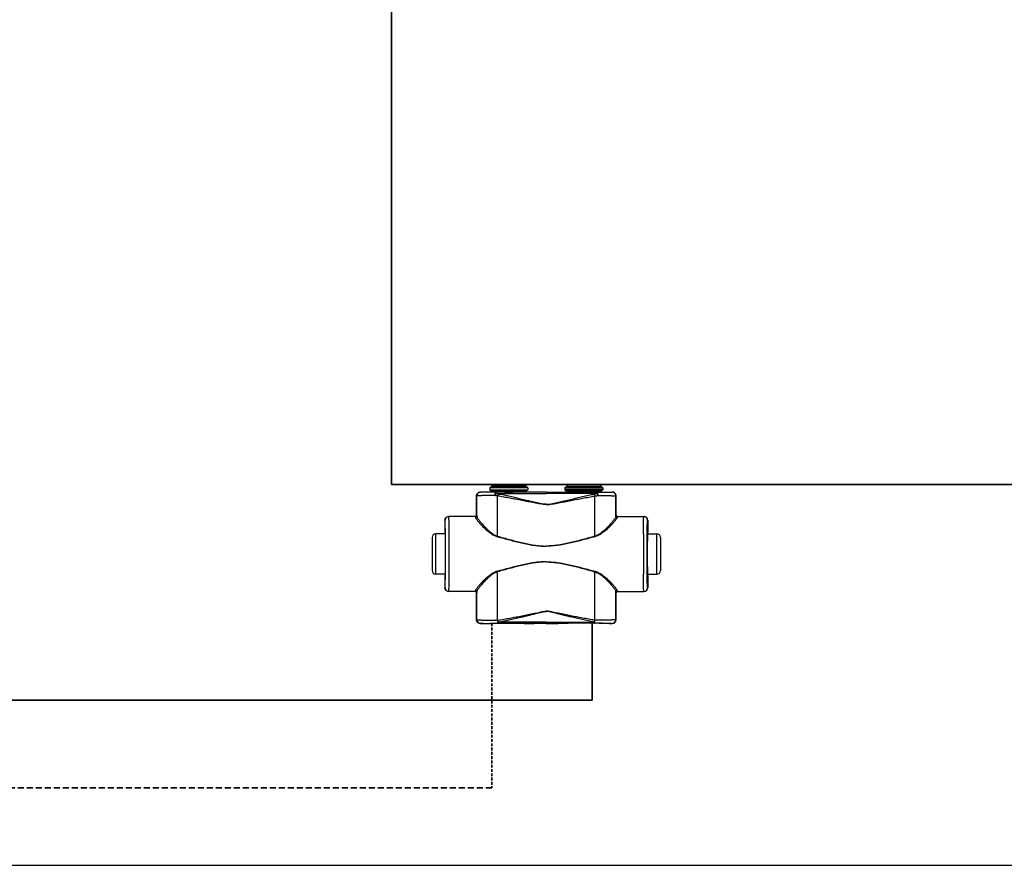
# Model space of a CAD drawing. Header units: millimetres. Extents: x 14365 to 105143, y -126377 to -22383.
# Tile 112 of 191: x 70428 to 71085, y -126377 to -125814. Entities that reach past the tile are written whole.
import ezdxf

# ---------------------------------------------------------------- set-up
doc = ezdxf.new("R2010")
doc.units = ezdxf.units.MM
doc.linetypes.add('VERDECKT', pattern=[9.525, 6.35, -3.175])
doc.linetypes.add('ČÁRKOVANÁ', pattern=[0.75, 0.5, -0.25])
for name, color, linetype, lineweight in [('UT_POTRUBI - PŘÍVOD', 1, 'Continuous', 35), ('UT_POTRUBI - ZPÁTEČKA', 5, 'ČÁRKOVANÁ', 35), ('UT_SCHÉMA_PŘÍVOD', 10, 'Continuous', 35), ('UT_SCHÉMA_ZPÁTEČKA', 172, 'VERDECKT', 35), ('UT_ZAŘÍZENÍ - OT', 3, 'Continuous', 35)]:
    doc.layers.add(name, color=color, linetype=linetype, lineweight=lineweight)

msp = doc.modelspace()

# ---------------------------------------------------------------- linework, layer by layer
at = {"color": 0, "linetype": 'Continuous'}
for p, q in [((70742.32, -126125.17), (70742.02, -126125.47)), ((70766.92, -126125.17), (70742.32, -126125.17)), ((70766.12, -126124.37), (70743.12, -126124.37)), ((70743.12, -126124.37), (70743.12, -126125.07)), ((70766.12, -126125.07), (70743.12, -126125.07)), ((70765.02, -126123.27), (70744.22, -126123.27)), ((70766.12, -126124.37), (70766.12, -126125.07)), ((70766.92, -126125.17), (70767.22, -126125.47)), ((70792.32, -126125.17), (70792.02, -126125.47)), ((70792.32, -126125.17), (70816.92, -126125.17)), ((70793.12, -126124.37), (70793.12, -126125.07)), ((70793.12, -126124.37), (70816.12, -126124.37)), ((70793.12, -126125.07), (70816.12, -126125.07)), ((70794.22, -126123.27), (70815.02, -126123.27)), ((70816.12, -126124.37), (70816.12, -126125.07)), ((70816.92, -126125.17), (70817.22, -126125.47)), ((70733.24, -126131), (70733.12, -126130.87)), ((70733.12, -126143.87), (70733.12, -126130.87)), ((70735.74, -126128.5), (70735.62, -126128.37)), ((70737.27, -126128.37), (70735.62, -126128.37)), ((70737.62, -126128.48), (70737.27, -126128.37)), ((70767.22, -126125.47), (70742.02, -126125.47)), ((70742.02, -126125.47), (70742.02, -126126.87)), ((70742.02, -126126.87), (70742.97, -126127.83)), ((70742.02, -126126.87), (70767.22, -126126.87)), ((70742.97, -126127.83), (70766.27, -126127.83)), ((70743.12, -126128.18), (70766.12, -126128.18)), ((70743.12, -126128.18), (70743.12, -126128.54)), ((70750.77, -126128.57), (70745.92, -126128.57)), ((70745.92, -126129.26), (70745.92, -126128.57)), ((70745.92, -126129.26), (70779.62, -126129.26)), ((70779.62, -126128.57), (70758.47, -126128.57)), ((70766.12, -126128.18), (70766.12, -126128.54)), ((70767.22, -126126.87), (70766.27, -126127.83)), ((70767.22, -126125.47), (70767.22, -126126.87)), ((70773.37, -126128.37), (70771.62, -126128.48)), ((70779.62, -126128.37), (70773.37, -126128.37)), ((70779.62, -126128.37), (70785.87, -126128.37)), ((70779.62, -126128.57), (70800.77, -126128.57)), ((70813.32, -126129.26), (70779.62, -126129.26)), ((70785.87, -126128.37), (70787.62, -126128.48)), ((70792.02, -126125.47), (70817.22, -126125.47)), ((70792.02, -126125.47), (70792.02, -126126.87)), ((70817.22, -126126.87), (70792.02, -126126.87)), ((70792.02, -126126.87), (70792.97, -126127.83)), ((70816.27, -126127.83), (70792.97, -126127.83)), ((70816.12, -126128.18), (70793.12, -126128.18)), ((70793.12, -126128.18), (70793.12, -126128.54)), ((70808.47, -126128.57), (70813.32, -126128.57)), ((70813.32, -126129.26), (70813.32, -126128.57)), ((70816.12, -126128.18), (70816.12, -126128.54)), ((70817.22, -126126.87), (70816.27, -126127.83)), ((70817.22, -126125.47), (70817.22, -126126.87)), ((70821.62, -126128.48), (70821.97, -126128.37)), ((70821.97, -126128.37), (70823.62, -126128.37)), ((70823.5, -126128.5), (70823.62, -126128.37)), ((70826, -126131), (70826.12, -126130.87)), ((70826.12, -126143.87), (70826.12, -126130.87)), ((70732.42, -126144.67), (70714.42, -126144.67)), ((70733.12, -126143.87), (70733.22, -126143.87)), ((70826.12, -126143.87), (70826.01, -126143.87)), ((70826.81, -126144.67), (70844.82, -126144.67)), ((70712.13, -126147.17), (70711.92, -126147.17)), ((70711.92, -126147.17), (70711.92, -126155.32)), ((70847.11, -126147.17), (70847.32, -126147.17)), ((70847.32, -126147.17), (70847.32, -126155.32)), ((70712.17, -126156.17), (70705.92, -126156.17)), ((70705.92, -126183.17), (70705.92, -126156.17)), ((70711.92, -126155.32), (70712.13, -126155.67)), ((70712.31, -126155.69), (70712.31, -126155.67)), ((70846.92, -126155.69), (70846.92, -126155.67)), ((70847.07, -126156.17), (70853.32, -126156.17)), ((70847.32, -126155.32), (70847.11, -126155.67)), ((70853.32, -126183.17), (70853.32, -126156.17)), ((70703.42, -126158.67), (70703.42, -126180.67)), ((70855.82, -126158.67), (70855.82, -126180.67)), ((70712.17, -126183.17), (70705.92, -126183.17)), ((70712.13, -126183.67), (70711.92, -126184.02)), ((70711.92, -126184.02), (70711.92, -126192.17)), ((70712.31, -126183.68), (70712.31, -126183.66)), ((70846.92, -126183.68), (70846.92, -126183.66)), ((70847.07, -126183.17), (70853.32, -126183.17)), ((70847.11, -126183.67), (70847.32, -126184.02)), ((70847.32, -126184.02), (70847.32, -126192.17)), ((70711.92, -126192.17), (70712.13, -126192.17)), ((70732.42, -126194.67), (70714.42, -126194.67)), ((70733.22, -126195.47), (70733.12, -126195.47)), ((70733.12, -126213.57), (70733.12, -126195.47)), ((70826.01, -126195.47), (70826.12, -126195.47)), ((70826.12, -126213.57), (70826.12, -126195.47)), ((70826.81, -126194.67), (70844.82, -126194.67)), ((70847.32, -126192.17), (70847.11, -126192.17)), ((70733.12, -126213.57), (70733.24, -126213.46)), ((70735.62, -126216.07), (70735.74, -126215.96)), ((70737.27, -126216.07), (70735.62, -126216.07)), ((70737.62, -126215.97), (70737.27, -126216.07)), ((70747.16, -126213.83), (70747.34, -126213.83)), ((70747.49, -126215.89), (70747.66, -126215.89)), ((70779.62, -126215.14), (70747.66, -126215.14)), ((70747.66, -126215.89), (70747.66, -126215.14)), ((70747.66, -126215.89), (70748.92, -126215.89)), ((70760.31, -126215.89), (70779.62, -126215.89)), ((70773.37, -126216.07), (70771.62, -126215.97)), ((70779.62, -126216.07), (70773.37, -126216.07)), ((70779.62, -126215.14), (70811.57, -126215.14)), ((70798.92, -126215.89), (70779.62, -126215.89)), ((70779.62, -126216.07), (70785.87, -126216.07)), ((70785.87, -126216.07), (70787.62, -126215.97)), ((70811.57, -126215.89), (70810.31, -126215.89)), ((70811.57, -126215.89), (70811.57, -126215.14)), ((70811.75, -126215.89), (70811.57, -126215.89)), ((70812.08, -126213.83), (70811.9, -126213.83)), ((70821.62, -126215.97), (70821.97, -126216.07)), ((70821.97, -126216.07), (70823.62, -126216.07)), ((70823.62, -126216.07), (70823.5, -126215.96)), ((70826.12, -126213.57), (70826, -126213.46))]:
    msp.add_line(p, q, dxfattribs=at)
at = {"ltscale": 8}
msp.add_line((31841.29, -126377.19), (105085.12, -126377.19), dxfattribs=at)
at = {"color": 0, "linetype": 'Continuous'}
for centre, radius, start, end in [((70744.22, -126124.37), 1.1, 90, 180), ((70744.22, -126125.07), 1.1, 180, 185.21872), ((70765.02, -126124.37), 1.1, 0, 90), ((70765.02, -126125.07), 1.1, 354.78128, 0), ((70794.22, -126124.37), 1.1, 90, 180), ((70794.22, -126125.07), 1.1, 180, 185.21872), ((70815.02, -126124.37), 1.1, 0, 90), ((70815.02, -126125.07), 1.1, 354.78128, 0), ((70735.74, -126131), 2.5, 90.00246, 179.99754), ((70742.62, -126128.18), 0.5, 0, 45), ((70766.62, -126128.18), 0.5, 135, 180), ((70792.62, -126128.18), 0.5, 0, 45), ((70816.62, -126128.18), 0.5, 135, 180), ((70823.5, -126131), 2.5, 0.00246, 89.99754), ((70714.63, -126147.17), 2.5, 90.00225, 180.00111), ((70732.42, -126143.87), 0.8, 270.0036, 359.99724), ((70826.81, -126143.87), 0.8, 180.00276, 269.9964), ((70844.61, -126147.17), 2.5, 359.99889, 89.99775), ((70705.92, -126158.67), 2.5, 90, 180), ((68272.46, -126169.67), 2442.41, 359.68325, 0.31675), ((73286.78, -126169.67), 2442.41, 179.68325, 180.31675), ((70853.32, -126158.67), 2.5, 0, 90), ((70705.92, -126180.67), 2.5, 180, 270), ((70853.32, -126180.67), 2.5, 270, 0), ((70714.63, -126192.17), 2.5, 179.99889, 269.99775), ((70732.42, -126195.47), 0.8, 0.00276, 89.9964), ((70826.81, -126195.47), 0.8, 90.0036, 179.99724), ((70844.61, -126192.17), 2.5, 270.00225, 0.00111), ((70735.74, -126213.46), 2.5, 180.00246, 269.99754), ((70823.5, -126213.46), 2.5, 270.00246, 359.99754)]:
    msp.add_arc(centre, radius, start, end, dxfattribs=at)
at = {"color": 0, "linetype": 'Continuous', "extrusion": (0, 0, -1)}
for centre, major_axis, ratio, start_param, end_param in [((70735.62, -126130.87), (-1.77, 1.77), 0.999973, -0.785384, 0.785384), ((70754.62, -126128.48), (-17, 0), 0.005236, 4.941076, 6.283185), ((70754.62, -126128.48), (-17, 0), 0.005236, 3.141593, 4.483702), ((70714.42, -126147.17), (-2.5, 0), 0.999945, 0, 1.570796), ((70732.32, -126143.87), (-0.8, 0), 0.999986, -3.141593, -1.659157), ((70712.13, -126169.67), (0, 14), 0.010472, 0, 3.141593), ((70714.42, -126192.17), (-2.5, 0), 0.999945, -1.570796, 0), ((70732.32, -126195.47), (0.8, 0), 0.999986, -1.395381, 0), ((70735.62, -126213.57), (1.77, 1.77), 0.999973, -3.926977, -2.356208), ((70754.62, -126215.97), (-17, 0), 0.005236, 0, 1.229157), ((70754.62, -126215.97), (-17, 0), 0.005236, 1.912436, 3.141593)]:
    msp.add_ellipse(centre, major_axis=major_axis, ratio=ratio, start_param=start_param, end_param=end_param, dxfattribs=at)
at = {"color": 0, "linetype": 'Continuous'}
for centre, major_axis, ratio, start_param, end_param in [((70804.62, -126128.48), (17, 0), 0.005236, 3.141593, 4.483702), ((70804.62, -126128.48), (17, 0), 0.005236, 4.941076, 6.283185), ((70823.62, -126130.87), (1.77, 1.77), 0.999973, -0.785384, 0.785384), ((70826.92, -126143.87), (0.8, 0), 0.999986, -3.141593, -1.659157), ((70844.82, -126147.17), (2.5, 0), 0.999945, 0, 1.570796), ((70847.11, -126169.67), (0, 14), 0.010472, 0, 3.141593), ((70826.92, -126195.47), (-0.8, 0), 0.999986, -1.395381, 0), ((70844.82, -126192.17), (2.5, 0), 0.999945, -1.570796, 0), ((70804.62, -126215.97), (17, 0), 0.005236, 1.912436, 3.141593), ((70804.62, -126215.97), (17, 0), 0.005236, 0, 1.229157), ((70823.62, -126213.57), (-1.77, 1.77), 0.999973, -3.926977, -2.356208)]:
    msp.add_ellipse(centre, major_axis=major_axis, ratio=ratio, start_param=start_param, end_param=end_param, dxfattribs=at)
for points, knots in [([(70745.3, -126130.68), (70744.47, -126130.69), (70742.86, -126130.7), (70740.9, -126130.72), (70739.43, -126130.74), (70738.43, -126130.76), (70737.5, -126130.77), (70736.65, -126130.79), (70735.88, -126130.81), (70735.21, -126130.84), (70734.63, -126130.86), (70734.21, -126130.88), (70733.93, -126130.9), (70733.75, -126130.91), (70733.6, -126130.93), (70733.48, -126130.94), (70733.38, -126130.95), (70733.31, -126130.97), (70733.27, -126130.98), (70733.24, -126130.99), (70733.24, -126131)], [0, 0, 0, 0, 0.207034, 0.39928, 0.488214, 0.57154, 0.648707, 0.71921, 0.782588, 0.838437, 0.886403, 0.926186, 0.942933, 0.957549, 0.970012, 0.98031, 0.988432, 0.994377, 0.998178, 1, 1, 1, 1]), ([(70733.25, -126144.41), (70733.25, -126143.29), (70733.25, -126138.82), (70733.24, -126134.35), (70733.24, -126131)], [0, 0, 0, 0, 0.250733, 1, 1, 1, 1]), ([(70745.92, -126128.57), (70745.21, -126128.56), (70743.86, -126128.56), (70742.19, -126128.56), (70740.96, -126128.55), (70740.11, -126128.55), (70739.32, -126128.54), (70738.61, -126128.54), (70737.97, -126128.54), (70737.4, -126128.53), (70736.91, -126128.53), (70736.56, -126128.52), (70736.32, -126128.52), (70736.17, -126128.51), (70736.04, -126128.51), (70735.94, -126128.51), (70735.87, -126128.51), (70735.82, -126128.5), (70735.79, -126128.5), (70735.77, -126128.5), (70735.76, -126128.5), (70735.75, -126128.5), (70735.74, -126128.5), (70735.74, -126128.5)], [0, 0, 0, 0, 0.207653, 0.400343, 0.489423, 0.572844, 0.650059, 0.720565, 0.783909, 0.839692, 0.887568, 0.927242, 0.943927, 0.958477, 0.970869, 0.981088, 0.989117, 0.992306, 0.994945, 0.997032, 0.998568, 0.999554, 1, 1, 1, 1]), ([(70745.92, -126128.57), (70745.83, -126128.57), (70745.73, -126128.68), (70745.65, -126128.81), (70745.58, -126128.96), (70745.5, -126129.19), (70745.43, -126129.5), (70745.37, -126129.86), (70745.33, -126130.26), (70745.31, -126130.54), (70745.3, -126130.68)], [0, 0, 0, 0, 0.117156, 0.161001, 0.211236, 0.330442, 0.472834, 0.634922, 0.812344, 1, 1, 1, 1]), ([(70745.92, -126129.26), (70745.79, -126129.47), (70745.56, -126129.93), (70745.39, -126130.42), (70745.3, -126130.68)], [0, 0, 0, 0, 0.464895, 1, 1, 1, 1]), ([(70747.17, -126131.04), (70747.01, -126131.02), (70746.38, -126130.93), (70745.76, -126130.8), (70745.3, -126130.68)], [0, 0, 0, 0, 0.252579, 1, 1, 1, 1]), ([(70747.49, -126129.71), (70747.36, -126129.68), (70746.82, -126129.56), (70746.3, -126129.4), (70745.92, -126129.26)], [0, 0, 0, 0, 0.253704, 1, 1, 1, 1]), ([(70747.49, -126129.71), (70747.43, -126129.91), (70747.31, -126130.35), (70747.21, -126130.8), (70747.17, -126131.04)], [0, 0, 0, 0, 0.464569, 1, 1, 1, 1]), ([(70779.62, -126136.68), (70779.62, -126136.68), (70778.93, -126136.68), (70777.55, -126136.6), (70775.5, -126136.32), (70773.46, -126135.97), (70770.75, -126135.47), (70767.37, -126134.8), (70763.33, -126134.01), (70759.28, -126133.22), (70755.24, -126132.46), (70751.21, -126131.73), (70748.51, -126131.27), (70747.17, -126131.04)], [0.5000015, 0.5000015, 0.5000015, 0.5000015, 0.500002, 0.5313979, 0.5627848, 0.5941575, 0.6255147, 0.6881766, 0.7507583, 0.8132458, 0.8756245, 0.9378805, 1, 1, 1, 1]), ([(70747.18, -126157.82), (70747.18, -126155.58), (70747.18, -126146.65), (70747.17, -126137.73), (70747.17, -126131.04)], [0, 0, 0, 0, 0.250952, 1, 1, 1, 1]), ([(70779.62, -126136.5), (70779.62, -126136.5), (70779.27, -126136.5), (70778.58, -126136.48), (70777.21, -126136.34), (70775.51, -126136.06), (70773.49, -126135.64), (70771.47, -126135.18), (70769.47, -126134.71), (70766.8, -126134.07), (70763.46, -126133.27), (70759.46, -126132.33), (70755.47, -126131.41), (70751.48, -126130.53), (70748.82, -126129.98), (70747.49, -126129.71)], [0.499995, 0.499995, 0.499995, 0.499995, 0.4999958, 0.5157333, 0.5314718, 0.5629204, 0.5943483, 0.6257534, 0.6571339, 0.6884877, 0.7511054, 0.813586, 0.8759088, 0.9380534, 1, 1, 1, 1]), ([(70758.47, -126128.57), (70757.83, -126128.57), (70756.55, -126128.59), (70754.62, -126128.61), (70752.69, -126128.59), (70751.4, -126128.57), (70750.77, -126128.57)], [0, 0, 0, 0, 0.248355, 0.5, 0.751645, 1, 1, 1, 1]), ([(70779.62, -126136.5), (70779.62, -126136.5), (70779.96, -126136.5), (70780.65, -126136.48), (70782.03, -126136.34), (70783.73, -126136.06), (70785.75, -126135.64), (70787.76, -126135.18), (70789.77, -126134.71), (70792.44, -126134.07), (70795.78, -126133.27), (70799.77, -126132.33), (70803.77, -126131.41), (70807.76, -126130.53), (70810.42, -126129.98), (70811.75, -126129.71)], [0.499995, 0.499995, 0.499995, 0.499995, 0.4999958, 0.5157333, 0.5314718, 0.5629204, 0.5943483, 0.6257534, 0.6571339, 0.6884877, 0.7511054, 0.813586, 0.8759088, 0.9380534, 1, 1, 1, 1]), ([(70779.62, -126136.68), (70779.62, -126136.68), (70780.31, -126136.68), (70781.69, -126136.6), (70783.74, -126136.32), (70785.78, -126135.97), (70788.49, -126135.47), (70791.86, -126134.8), (70795.91, -126134.01), (70799.95, -126133.22), (70803.99, -126132.46), (70808.03, -126131.73), (70810.73, -126131.27), (70812.07, -126131.04)], [0.5000015, 0.5000015, 0.5000015, 0.5000015, 0.500002, 0.5313979, 0.5627848, 0.5941575, 0.6255147, 0.6881766, 0.7507583, 0.8132458, 0.8756245, 0.9378805, 1, 1, 1, 1]), ([(70800.77, -126128.57), (70801.4, -126128.57), (70802.69, -126128.59), (70804.62, -126128.61), (70806.55, -126128.59), (70807.83, -126128.57), (70808.47, -126128.57)], [0, 0, 0, 0, 0.248355, 0.5, 0.751645, 1, 1, 1, 1]), ([(70811.75, -126129.71), (70811.88, -126129.68), (70812.41, -126129.56), (70812.94, -126129.4), (70813.32, -126129.26)], [0, 0, 0, 0, 0.253704, 1, 1, 1, 1]), ([(70811.75, -126129.71), (70811.81, -126129.91), (70811.93, -126130.35), (70812.03, -126130.8), (70812.07, -126131.04)], [0, 0, 0, 0, 0.464569, 1, 1, 1, 1]), ([(70812.06, -126157.82), (70812.06, -126155.58), (70812.06, -126146.65), (70812.07, -126137.73), (70812.07, -126131.04)], [0, 0, 0, 0, 0.250952, 1, 1, 1, 1]), ([(70812.07, -126131.04), (70812.23, -126131.02), (70812.86, -126130.93), (70813.48, -126130.8), (70813.94, -126130.68)], [0, 0, 0, 0, 0.252579, 1, 1, 1, 1]), ([(70813.32, -126128.57), (70814.02, -126128.56), (70815.38, -126128.56), (70817.04, -126128.56), (70818.28, -126128.55), (70819.13, -126128.55), (70819.91, -126128.54), (70820.63, -126128.54), (70821.27, -126128.54), (70821.84, -126128.53), (70822.33, -126128.53), (70822.68, -126128.52), (70822.92, -126128.52), (70823.07, -126128.51), (70823.19, -126128.51), (70823.3, -126128.51), (70823.37, -126128.51), (70823.42, -126128.5), (70823.44, -126128.5), (70823.46, -126128.5), (70823.48, -126128.5), (70823.49, -126128.5), (70823.5, -126128.5), (70823.5, -126128.5)], [0, 0, 0, 0, 0.207653, 0.400343, 0.489423, 0.572844, 0.650059, 0.720565, 0.783909, 0.839692, 0.887568, 0.927242, 0.943927, 0.958477, 0.970869, 0.981088, 0.989117, 0.992306, 0.994945, 0.997032, 0.998568, 0.999554, 1, 1, 1, 1]), ([(70813.32, -126128.57), (70813.41, -126128.57), (70813.51, -126128.68), (70813.59, -126128.81), (70813.66, -126128.96), (70813.73, -126129.19), (70813.81, -126129.5), (70813.87, -126129.86), (70813.91, -126130.26), (70813.93, -126130.54), (70813.94, -126130.68)], [0, 0, 0, 0, 0.117156, 0.161001, 0.211236, 0.330442, 0.472834, 0.634922, 0.812344, 1, 1, 1, 1]), ([(70813.32, -126129.26), (70813.44, -126129.47), (70813.67, -126129.93), (70813.85, -126130.42), (70813.94, -126130.68)], [0, 0, 0, 0, 0.464895, 1, 1, 1, 1]), ([(70813.94, -126130.68), (70814.77, -126130.69), (70816.38, -126130.7), (70818.34, -126130.72), (70819.81, -126130.74), (70820.81, -126130.76), (70821.74, -126130.77), (70822.59, -126130.79), (70823.35, -126130.81), (70824.03, -126130.84), (70824.6, -126130.86), (70825.02, -126130.88), (70825.31, -126130.9), (70825.49, -126130.91), (70825.64, -126130.93), (70825.76, -126130.94), (70825.86, -126130.95), (70825.93, -126130.97), (70825.97, -126130.98), (70825.99, -126130.99), (70826, -126131)], [0, 0, 0, 0, 0.207034, 0.39928, 0.488214, 0.57154, 0.648707, 0.71921, 0.782588, 0.838437, 0.886403, 0.926186, 0.942933, 0.957549, 0.970012, 0.98031, 0.988432, 0.994377, 0.998178, 1, 1, 1, 1]), ([(70825.99, -126144.41), (70825.99, -126143.29), (70825.99, -126138.82), (70825.99, -126134.35), (70826, -126131)], [0, 0, 0, 0, 0.250733, 1, 1, 1, 1]), ([(70714.83, -126156.17), (70714.82, -126155.33), (70714.81, -126153.74), (70714.79, -126151.8), (70714.78, -126150.38), (70714.77, -126149.43), (70714.75, -126148.55), (70714.74, -126147.76), (70714.73, -126147.06), (70714.72, -126146.44), (70714.7, -126145.92), (70714.69, -126145.54), (70714.68, -126145.28), (70714.67, -126145.12), (70714.67, -126144.99), (70714.66, -126144.88), (70714.65, -126144.79), (70714.65, -126144.73), (70714.64, -126144.69), (70714.63, -126144.68), (70714.63, -126144.67), (70714.63, -126144.67)], [0, 0, 0, 0, 0.218984, 0.416191, 0.505653, 0.588551, 0.664564, 0.733396, 0.794781, 0.848478, 0.894279, 0.932006, 0.947796, 0.961515, 0.973152, 0.982695, 0.990138, 0.995479, 0.998726, 0.999584, 1, 1, 1, 1]), ([(70732.42, -126144.67), (70732.42, -126144.67), (70732.43, -126144.68), (70732.43, -126144.68), (70732.43, -126144.69), (70732.43, -126144.72), (70732.43, -126144.75), (70732.44, -126144.81), (70732.44, -126144.88), (70732.44, -126144.97), (70732.45, -126145.08), (70732.45, -126145.15), (70732.45, -126145.19)], [0, 0, 0, 0, 0.005122, 0.017304, 0.037118, 0.064661, 0.143035, 0.252499, 0.393016, 0.564526, 0.766907, 1, 1, 1, 1]), ([(70733.25, -126144.41), (70733.25, -126144.51), (70733.21, -126144.72), (70733.03, -126144.98), (70732.76, -126145.15), (70732.55, -126145.19), (70732.45, -126145.19)], [0, 0, 0, 0, 0.247572, 0.496581, 0.747591, 1, 1, 1, 1]), ([(70733.22, -126143.87), (70733.22, -126143.87), (70733.23, -126143.88), (70733.23, -126143.88), (70733.23, -126143.89), (70733.23, -126143.92), (70733.23, -126143.96), (70733.24, -126144.01), (70733.24, -126144.09), (70733.24, -126144.18), (70733.25, -126144.29), (70733.25, -126144.37), (70733.25, -126144.41)], [0, 0, 0, 0, 0.005057, 0.017214, 0.037015, 0.06455, 0.142921, 0.252392, 0.392925, 0.564459, 0.766871, 1, 1, 1, 1]), ([(70733.25, -126144.41), (70733.25, -126144.48), (70733.27, -126144.62), (70733.34, -126144.86), (70733.45, -126145.11), (70733.64, -126145.52), (70733.98, -126146.08), (70734.48, -126146.81), (70735.09, -126147.62), (70736.06, -126148.83), (70737.48, -126150.45), (70739.41, -126152.47), (70741.22, -126154.16), (70742.84, -126155.48), (70744.62, -126156.74), (70746.11, -126157.51), (70747.18, -126157.82)], [0, 0, 0, 0, 0.010286, 0.022433, 0.036551, 0.052653, 0.090607, 0.135698, 0.187142, 0.244158, 0.372094, 0.514728, 0.6685, 0.748767, 0.830965, 1, 1, 1, 1]), ([(70825.99, -126144.41), (70825.99, -126144.48), (70825.96, -126144.62), (70825.9, -126144.86), (70825.79, -126145.11), (70825.59, -126145.52), (70825.26, -126146.08), (70824.76, -126146.81), (70824.15, -126147.62), (70823.18, -126148.83), (70821.76, -126150.45), (70819.83, -126152.47), (70818.02, -126154.16), (70816.4, -126155.48), (70814.62, -126156.74), (70813.13, -126157.51), (70812.06, -126157.82)], [0, 0, 0, 0, 0.010286, 0.022433, 0.036551, 0.052653, 0.090607, 0.135698, 0.187142, 0.244158, 0.372094, 0.514728, 0.6685, 0.748767, 0.830965, 1, 1, 1, 1]), ([(70826.01, -126143.87), (70826.01, -126143.87), (70826.01, -126143.88), (70826.01, -126143.88), (70826.01, -126143.89), (70826.01, -126143.92), (70826, -126143.96), (70826, -126144.01), (70826, -126144.09), (70825.99, -126144.18), (70825.99, -126144.29), (70825.99, -126144.37), (70825.99, -126144.41)], [0, 0, 0, 0, 0.005057, 0.017214, 0.037015, 0.06455, 0.142921, 0.252392, 0.392925, 0.564459, 0.766871, 1, 1, 1, 1]), ([(70825.99, -126144.41), (70825.99, -126144.51), (70826.03, -126144.72), (70826.21, -126144.98), (70826.47, -126145.15), (70826.68, -126145.19), (70826.79, -126145.19)], [0, 0, 0, 0, 0.247572, 0.496581, 0.747591, 1, 1, 1, 1]), ([(70826.81, -126144.67), (70826.81, -126144.67), (70826.81, -126144.68), (70826.81, -126144.68), (70826.81, -126144.69), (70826.81, -126144.72), (70826.8, -126144.75), (70826.8, -126144.81), (70826.8, -126144.88), (70826.79, -126144.97), (70826.79, -126145.08), (70826.79, -126145.15), (70826.79, -126145.19)], [0, 0, 0, 0, 0.005122, 0.017304, 0.037118, 0.064661, 0.143035, 0.252499, 0.393016, 0.564526, 0.766907, 1, 1, 1, 1]), ([(70844.41, -126156.17), (70844.42, -126155.33), (70844.43, -126153.74), (70844.44, -126151.8), (70844.46, -126150.38), (70844.47, -126149.43), (70844.48, -126148.55), (70844.5, -126147.76), (70844.51, -126147.06), (70844.52, -126146.44), (70844.54, -126145.92), (70844.55, -126145.54), (70844.56, -126145.28), (70844.56, -126145.12), (70844.57, -126144.99), (70844.58, -126144.88), (70844.59, -126144.79), (70844.59, -126144.73), (70844.6, -126144.69), (70844.6, -126144.68), (70844.61, -126144.67), (70844.61, -126144.67)], [0, 0, 0, 0, 0.218984, 0.416191, 0.505653, 0.588551, 0.664564, 0.733396, 0.794781, 0.848478, 0.894279, 0.932006, 0.947796, 0.961515, 0.973152, 0.982695, 0.990138, 0.995479, 0.998726, 0.999584, 1, 1, 1, 1]), ([(70712.31, -126155.67), (70712.31, -126155.04), (70712.3, -126153.85), (70712.28, -126152.41), (70712.27, -126151.36), (70712.25, -126150.65), (70712.24, -126150.01), (70712.23, -126149.43), (70712.22, -126148.91), (70712.21, -126148.46), (70712.2, -126148.08), (70712.18, -126147.8), (70712.18, -126147.61), (70712.17, -126147.5), (70712.16, -126147.4), (70712.16, -126147.32), (70712.15, -126147.26), (70712.14, -126147.21), (70712.14, -126147.19), (70712.13, -126147.17), (70712.13, -126147.17)], [0, 0, 0, 0, 0.221931, 0.420259, 0.509783, 0.592499, 0.668149, 0.736495, 0.797321, 0.850436, 0.895675, 0.932895, 0.948462, 0.961984, 0.973451, 0.982856, 0.990196, 0.99547, 0.998697, 1, 1, 1, 1]), ([(70732.45, -126145.19), (70732.45, -126145.26), (70732.47, -126145.4), (70732.55, -126145.62), (70732.66, -126145.87), (70732.87, -126146.26), (70733.22, -126146.8), (70733.75, -126147.5), (70734.4, -126148.29), (70735.43, -126149.47), (70736.93, -126151.05), (70738.98, -126153.02), (70740.89, -126154.66), (70742.58, -126155.92), (70744.44, -126157.13), (70745.99, -126157.86), (70747.08, -126158.15)], [0, 0, 0, 0, 0.009694, 0.02127, 0.034861, 0.050494, 0.087694, 0.13227, 0.183417, 0.240322, 0.368483, 0.511765, 0.666448, 0.747227, 0.829948, 1, 1, 1, 1]), ([(70826.79, -126145.19), (70826.79, -126145.26), (70826.76, -126145.4), (70826.69, -126145.62), (70826.58, -126145.87), (70826.37, -126146.26), (70826.02, -126146.8), (70825.48, -126147.5), (70824.84, -126148.29), (70823.81, -126149.47), (70822.3, -126151.05), (70820.26, -126153.02), (70818.35, -126154.66), (70816.65, -126155.92), (70814.8, -126157.13), (70813.25, -126157.86), (70812.16, -126158.15)], [0, 0, 0, 0, 0.009694, 0.02127, 0.034861, 0.050494, 0.087694, 0.13227, 0.183417, 0.240322, 0.368483, 0.511765, 0.666448, 0.747227, 0.829948, 1, 1, 1, 1]), ([(70846.92, -126155.67), (70846.93, -126155.04), (70846.94, -126153.85), (70846.96, -126152.41), (70846.97, -126151.36), (70846.98, -126150.65), (70846.99, -126150.01), (70847.01, -126149.43), (70847.02, -126148.91), (70847.03, -126148.46), (70847.04, -126148.08), (70847.05, -126147.8), (70847.06, -126147.61), (70847.07, -126147.5), (70847.08, -126147.4), (70847.08, -126147.32), (70847.09, -126147.26), (70847.09, -126147.21), (70847.1, -126147.19), (70847.11, -126147.17), (70847.11, -126147.17)], [0, 0, 0, 0, 0.221931, 0.420259, 0.509783, 0.592499, 0.668149, 0.736495, 0.797321, 0.850436, 0.895675, 0.932895, 0.948462, 0.961984, 0.973451, 0.982856, 0.990196, 0.99547, 0.998697, 1, 1, 1, 1]), ([(70712.31, -126183.66), (70712.33, -126181.47), (70712.36, -126176.81), (70712.37, -126169.68), (70712.36, -126162.54), (70712.33, -126157.88), (70712.31, -126155.69)], [0, 0, 0, 0, 0.235226, 0.499987, 0.764754, 1, 1, 1, 1]), ([(70747.18, -126157.82), (70747.17, -126157.85), (70747.14, -126157.96), (70747.11, -126158.07), (70747.08, -126158.15)], [0, 0, 0, 0, 0.258378, 1, 1, 1, 1]), ([(70747.08, -126158.15), (70749.74, -126158.87), (70753.74, -126159.94), (70759.1, -126161.31), (70763.14, -126162.28), (70767.21, -126163.16), (70771.31, -126163.89), (70774.76, -126164.3), (70777.53, -126164.48), (70778.92, -126164.51), (70779.62, -126164.51), (70779.62, -126164.51)], [0, 0, 0, 0, 0.1245061, 0.1869228, 0.2494269, 0.3120016, 0.3746311, 0.4372993, 0.4686472, 0.4999998, 0.5, 0.5, 0.5, 0.5]), ([(70747.18, -126157.82), (70749.83, -126158.56), (70753.82, -126159.66), (70759.15, -126161.07), (70763.18, -126162.07), (70767.24, -126162.97), (70771.33, -126163.72), (70774.77, -126164.15), (70777.54, -126164.33), (70778.93, -126164.36), (70779.62, -126164.36), (70779.62, -126164.36)], [0, 0, 0, 0, 0.1244767, 0.1868883, 0.2493924, 0.3119715, 0.3746087, 0.437287, 0.4686409, 0.4999998, 0.5, 0.5, 0.5, 0.5]), ([(70812.06, -126157.82), (70809.4, -126158.56), (70805.42, -126159.66), (70800.08, -126161.07), (70796.06, -126162.07), (70792, -126162.97), (70787.91, -126163.72), (70784.47, -126164.15), (70781.7, -126164.33), (70780.31, -126164.36), (70779.62, -126164.36), (70779.62, -126164.36)], [0, 0, 0, 0, 0.1244767, 0.1868883, 0.2493924, 0.3119715, 0.3746087, 0.437287, 0.4686409, 0.4999998, 0.5, 0.5, 0.5, 0.5]), ([(70812.16, -126158.15), (70809.5, -126158.87), (70805.49, -126159.94), (70800.14, -126161.31), (70796.1, -126162.28), (70792.03, -126163.16), (70787.93, -126163.89), (70784.48, -126164.3), (70781.7, -126164.48), (70780.31, -126164.51), (70779.62, -126164.51), (70779.62, -126164.51)], [0, 0, 0, 0, 0.1245061, 0.1869228, 0.2494269, 0.3120016, 0.3746311, 0.4372993, 0.4686472, 0.4999998, 0.5, 0.5, 0.5, 0.5]), ([(70812.06, -126157.82), (70812.07, -126157.85), (70812.1, -126157.96), (70812.13, -126158.07), (70812.16, -126158.15)], [0, 0, 0, 0, 0.258378, 1, 1, 1, 1]), ([(70846.92, -126183.66), (70846.91, -126181.47), (70846.88, -126176.81), (70846.87, -126169.68), (70846.88, -126162.54), (70846.91, -126157.88), (70846.92, -126155.69)], [0, 0, 0, 0, 0.235226, 0.499987, 0.764754, 1, 1, 1, 1]), ([(70779.62, -126174.84), (70778.23, -126174.84), (70775.45, -126174.96), (70771.31, -126175.46), (70767.21, -126176.19), (70763.14, -126177.07), (70759.1, -126178.04), (70753.74, -126179.41), (70749.74, -126180.48), (70747.08, -126181.2)], [0.5, 0.5, 0.5, 0.5, 0.5626889, 0.6253582, 0.6879892, 0.7505657, 0.8130716, 0.8754902, 1, 1, 1, 1]), ([(70779.62, -126174.99), (70778.23, -126174.99), (70775.46, -126175.11), (70771.33, -126175.63), (70767.24, -126176.38), (70763.18, -126177.28), (70759.15, -126178.28), (70753.82, -126179.69), (70749.83, -126180.79), (70747.18, -126181.53)], [0.5, 0.5, 0.5, 0.5, 0.5627005, 0.6253799, 0.6880187, 0.7505997, 0.8131057, 0.8755193, 1, 1, 1, 1]), ([(70779.62, -126174.84), (70781.01, -126174.84), (70783.79, -126174.96), (70787.93, -126175.46), (70792.03, -126176.19), (70796.1, -126177.07), (70800.14, -126178.04), (70805.49, -126179.41), (70809.5, -126180.48), (70812.16, -126181.2)], [0.5, 0.5, 0.5, 0.5, 0.5626889, 0.6253582, 0.6879892, 0.7505657, 0.8130716, 0.8754902, 1, 1, 1, 1]), ([(70779.62, -126174.99), (70781.01, -126174.99), (70783.78, -126175.11), (70787.91, -126175.63), (70792, -126176.38), (70796.06, -126177.28), (70800.08, -126178.28), (70805.42, -126179.69), (70809.4, -126180.79), (70812.06, -126181.53)], [0.5, 0.5, 0.5, 0.5, 0.5627005, 0.6253799, 0.6880187, 0.7505997, 0.8131057, 0.8755193, 1, 1, 1, 1]), ([(70712.13, -126192.17), (70712.13, -126192.17), (70712.14, -126192.16), (70712.14, -126192.13), (70712.15, -126192.09), (70712.16, -126192.03), (70712.16, -126191.95), (70712.17, -126191.85), (70712.18, -126191.73), (70712.18, -126191.55), (70712.2, -126191.27), (70712.21, -126190.88), (70712.22, -126190.43), (70712.23, -126189.92), (70712.24, -126189.34), (70712.25, -126188.69), (70712.27, -126187.99), (70712.28, -126186.94), (70712.3, -126185.5), (70712.31, -126184.3), (70712.31, -126183.68)], [0, 0, 0, 0, 0.001303, 0.00453, 0.009804, 0.017144, 0.026549, 0.038016, 0.051538, 0.067105, 0.104325, 0.149564, 0.202679, 0.263505, 0.331851, 0.407501, 0.490217, 0.579741, 0.778069, 1, 1, 1, 1]), ([(70714.63, -126194.67), (70714.63, -126194.67), (70714.63, -126194.67), (70714.64, -126194.65), (70714.65, -126194.62), (70714.65, -126194.56), (70714.66, -126194.47), (70714.67, -126194.36), (70714.67, -126194.23), (70714.68, -126194.07), (70714.69, -126193.81), (70714.7, -126193.43), (70714.72, -126192.91), (70714.73, -126192.29), (70714.74, -126191.58), (70714.75, -126190.79), (70714.77, -126189.92), (70714.78, -126188.97), (70714.79, -126187.55), (70714.81, -126185.61), (70714.82, -126184.02), (70714.83, -126183.18)], [0, 0, 0, 0, 0.000416, 0.001274, 0.004521, 0.009862, 0.017305, 0.026849, 0.038485, 0.052204, 0.067994, 0.105721, 0.151522, 0.205219, 0.266604, 0.335437, 0.411449, 0.494347, 0.58381, 0.781016, 1, 1, 1, 1]), ([(70747.08, -126181.2), (70745.99, -126181.49), (70744.44, -126182.22), (70742.58, -126183.43), (70740.89, -126184.69), (70738.98, -126186.33), (70736.93, -126188.3), (70735.43, -126189.88), (70734.4, -126191.06), (70733.75, -126191.84), (70733.22, -126192.55), (70732.87, -126193.09), (70732.66, -126193.48), (70732.55, -126193.73), (70732.47, -126193.95), (70732.45, -126194.09), (70732.45, -126194.16)], [0, 0, 0, 0, 0.170052, 0.252774, 0.333553, 0.488235, 0.631517, 0.759678, 0.816583, 0.86773, 0.912306, 0.949506, 0.965139, 0.978731, 0.990306, 1, 1, 1, 1]), ([(70747.18, -126181.53), (70746.11, -126181.84), (70744.62, -126182.61), (70742.84, -126183.87), (70741.22, -126185.18), (70739.41, -126186.88), (70737.48, -126188.89), (70736.06, -126190.52), (70735.09, -126191.73), (70734.48, -126192.54), (70733.98, -126193.27), (70733.64, -126193.83), (70733.45, -126194.23), (70733.34, -126194.49), (70733.27, -126194.72), (70733.25, -126194.87), (70733.25, -126194.94)], [0, 0, 0, 0, 0.169036, 0.251233, 0.3315, 0.485272, 0.627906, 0.755842, 0.812858, 0.864302, 0.909393, 0.947347, 0.963449, 0.977567, 0.989714, 1, 1, 1, 1]), ([(70747.18, -126181.53), (70747.17, -126181.5), (70747.14, -126181.39), (70747.11, -126181.28), (70747.08, -126181.2)], [0, 0, 0, 0, 0.258378, 1, 1, 1, 1]), ([(70747.16, -126213.83), (70747.16, -126211.15), (70747.17, -126200.39), (70747.18, -126189.62), (70747.18, -126181.53)], [0, 0, 0, 0, 0.248459, 1, 1, 1, 1]), ([(70812.06, -126181.53), (70812.07, -126181.5), (70812.1, -126181.39), (70812.13, -126181.28), (70812.16, -126181.2)], [0, 0, 0, 0, 0.258378, 1, 1, 1, 1]), ([(70812.06, -126181.53), (70813.13, -126181.84), (70814.62, -126182.61), (70816.4, -126183.87), (70818.02, -126185.18), (70819.83, -126186.88), (70821.76, -126188.89), (70823.18, -126190.52), (70824.15, -126191.73), (70824.76, -126192.54), (70825.26, -126193.27), (70825.59, -126193.83), (70825.79, -126194.23), (70825.9, -126194.49), (70825.96, -126194.72), (70825.99, -126194.87), (70825.99, -126194.94)], [0, 0, 0, 0, 0.169036, 0.251233, 0.3315, 0.485272, 0.627906, 0.755842, 0.812858, 0.864302, 0.909393, 0.947347, 0.963449, 0.977567, 0.989714, 1, 1, 1, 1]), ([(70812.08, -126213.83), (70812.07, -126211.15), (70812.06, -126200.39), (70812.06, -126189.62), (70812.06, -126181.53)], [0, 0, 0, 0, 0.248459, 1, 1, 1, 1]), ([(70812.16, -126181.2), (70813.25, -126181.49), (70814.8, -126182.22), (70816.65, -126183.43), (70818.35, -126184.69), (70820.26, -126186.33), (70822.3, -126188.3), (70823.81, -126189.88), (70824.84, -126191.06), (70825.48, -126191.84), (70826.02, -126192.55), (70826.37, -126193.09), (70826.58, -126193.48), (70826.69, -126193.73), (70826.76, -126193.95), (70826.79, -126194.09), (70826.79, -126194.16)], [0, 0, 0, 0, 0.170052, 0.252774, 0.333553, 0.488235, 0.631517, 0.759678, 0.816583, 0.86773, 0.912306, 0.949506, 0.965139, 0.978731, 0.990306, 1, 1, 1, 1]), ([(70844.61, -126194.67), (70844.61, -126194.67), (70844.6, -126194.67), (70844.6, -126194.65), (70844.59, -126194.62), (70844.59, -126194.56), (70844.58, -126194.47), (70844.57, -126194.36), (70844.56, -126194.23), (70844.56, -126194.07), (70844.55, -126193.81), (70844.54, -126193.43), (70844.52, -126192.91), (70844.51, -126192.29), (70844.5, -126191.58), (70844.48, -126190.79), (70844.47, -126189.92), (70844.46, -126188.97), (70844.44, -126187.55), (70844.43, -126185.61), (70844.42, -126184.02), (70844.41, -126183.18)], [0, 0, 0, 0, 0.000416, 0.001274, 0.004521, 0.009862, 0.017305, 0.026849, 0.038485, 0.052204, 0.067994, 0.105721, 0.151522, 0.205219, 0.266604, 0.335437, 0.411449, 0.494347, 0.58381, 0.781016, 1, 1, 1, 1]), ([(70847.11, -126192.17), (70847.11, -126192.17), (70847.1, -126192.16), (70847.09, -126192.13), (70847.09, -126192.09), (70847.08, -126192.03), (70847.08, -126191.95), (70847.07, -126191.85), (70847.06, -126191.73), (70847.05, -126191.55), (70847.04, -126191.27), (70847.03, -126190.88), (70847.02, -126190.43), (70847.01, -126189.92), (70846.99, -126189.34), (70846.98, -126188.69), (70846.97, -126187.99), (70846.96, -126186.94), (70846.94, -126185.5), (70846.93, -126184.3), (70846.92, -126183.68)], [0, 0, 0, 0, 0.001303, 0.00453, 0.009804, 0.017144, 0.026549, 0.038016, 0.051538, 0.067105, 0.104325, 0.149564, 0.202679, 0.263505, 0.331851, 0.407501, 0.490217, 0.579741, 0.778069, 1, 1, 1, 1]), ([(70732.45, -126194.16), (70732.45, -126194.2), (70732.45, -126194.27), (70732.44, -126194.38), (70732.44, -126194.47), (70732.44, -126194.54), (70732.43, -126194.6), (70732.43, -126194.63), (70732.43, -126194.65), (70732.43, -126194.66), (70732.43, -126194.67), (70732.42, -126194.67), (70732.42, -126194.67)], [0, 0, 0, 0, 0.233093, 0.435474, 0.606984, 0.747501, 0.856965, 0.935339, 0.962882, 0.982696, 0.994878, 1, 1, 1, 1]), ([(70733.25, -126194.94), (70733.25, -126194.84), (70733.21, -126194.63), (70733.03, -126194.37), (70732.76, -126194.2), (70732.55, -126194.16), (70732.45, -126194.16)], [0, 0, 0, 0, 0.247572, 0.496581, 0.747591, 1, 1, 1, 1]), ([(70733.25, -126194.94), (70733.25, -126194.98), (70733.25, -126195.06), (70733.24, -126195.17), (70733.24, -126195.26), (70733.24, -126195.33), (70733.23, -126195.39), (70733.23, -126195.43), (70733.23, -126195.45), (70733.23, -126195.46), (70733.23, -126195.47), (70733.22, -126195.47), (70733.22, -126195.47)], [0, 0, 0, 0, 0.23313, 0.435541, 0.607074, 0.747608, 0.857079, 0.93545, 0.962985, 0.982786, 0.994943, 1, 1, 1, 1]), ([(70733.24, -126213.46), (70733.24, -126211.92), (70733.24, -126205.75), (70733.25, -126199.58), (70733.25, -126194.94)], [0, 0, 0, 0, 0.248801, 1, 1, 1, 1]), ([(70825.99, -126194.94), (70825.99, -126194.84), (70826.03, -126194.63), (70826.21, -126194.37), (70826.47, -126194.2), (70826.68, -126194.16), (70826.79, -126194.16)], [0, 0, 0, 0, 0.247572, 0.496581, 0.747591, 1, 1, 1, 1]), ([(70826, -126213.46), (70826, -126211.92), (70825.99, -126205.75), (70825.99, -126199.58), (70825.99, -126194.94)], [0, 0, 0, 0, 0.248801, 1, 1, 1, 1]), ([(70825.99, -126194.94), (70825.99, -126194.98), (70825.99, -126195.06), (70825.99, -126195.17), (70826, -126195.26), (70826, -126195.33), (70826, -126195.39), (70826.01, -126195.43), (70826.01, -126195.45), (70826.01, -126195.46), (70826.01, -126195.47), (70826.01, -126195.47), (70826.01, -126195.47)], [0, 0, 0, 0, 0.23313, 0.435541, 0.607074, 0.747608, 0.857079, 0.93545, 0.962985, 0.982786, 0.994943, 1, 1, 1, 1]), ([(70826.79, -126194.16), (70826.79, -126194.2), (70826.79, -126194.27), (70826.79, -126194.38), (70826.8, -126194.47), (70826.8, -126194.54), (70826.8, -126194.6), (70826.81, -126194.63), (70826.81, -126194.65), (70826.81, -126194.66), (70826.81, -126194.67), (70826.81, -126194.67), (70826.81, -126194.67)], [0, 0, 0, 0, 0.233093, 0.435474, 0.606984, 0.747501, 0.856965, 0.935339, 0.962882, 0.982696, 0.994878, 1, 1, 1, 1]), ([(70747.34, -126213.83), (70748.68, -126213.61), (70751.37, -126213.15), (70755.39, -126212.42), (70759.42, -126211.66), (70762.77, -126211), (70765.46, -126210.47), (70767.47, -126210.06), (70769.49, -126209.64), (70771.5, -126209.23), (70773.52, -126208.81), (70775.2, -126208.47), (70776.55, -126208.21), (70777.9, -126207.96), (70778.93, -126207.82), (70779.62, -126207.82)], [0, 0, 0, 0, 0.0621172, 0.1243716, 0.1867502, 0.2492392, 0.2805207, 0.3118245, 0.3431487, 0.3744915, 0.4058513, 0.4372266, 0.4529199, 0.4686172, 0.5, 0.5, 0.5, 0.5]), ([(70747.66, -126215.14), (70748.99, -126214.87), (70751.65, -126214.32), (70755.62, -126213.44), (70759.61, -126212.53), (70762.92, -126211.74), (70765.58, -126211.09), (70767.57, -126210.6), (70769.57, -126210.1), (70771.56, -126209.6), (70773.56, -126209.1), (70775.23, -126208.68), (70776.57, -126208.37), (70777.91, -126208.07), (70778.93, -126207.9), (70779.62, -126207.9)], [0, 0, 0, 0, 0.0619437, 0.1240868, 0.1864104, 0.2488944, 0.2801902, 0.3115184, 0.3428764, 0.3742614, 0.4056711, 0.4371032, 0.4528275, 0.4685577, 0.5, 0.5, 0.5, 0.5]), ([(70811.9, -126213.83), (70810.56, -126213.61), (70807.87, -126213.15), (70803.85, -126212.42), (70799.82, -126211.66), (70796.47, -126211), (70793.78, -126210.47), (70791.77, -126210.06), (70789.75, -126209.64), (70787.73, -126209.23), (70785.72, -126208.81), (70784.03, -126208.47), (70782.69, -126208.21), (70781.33, -126207.96), (70780.3, -126207.82), (70779.62, -126207.82)], [0, 0, 0, 0, 0.0621172, 0.1243716, 0.1867502, 0.2492392, 0.2805207, 0.3118245, 0.3431487, 0.3744915, 0.4058513, 0.4372266, 0.4529199, 0.4686172, 0.5, 0.5, 0.5, 0.5]), ([(70811.57, -126215.14), (70810.25, -126214.87), (70807.59, -126214.32), (70803.61, -126213.44), (70799.63, -126212.53), (70796.31, -126211.74), (70793.66, -126211.09), (70791.66, -126210.6), (70789.67, -126210.1), (70787.67, -126209.6), (70785.68, -126209.1), (70784.01, -126208.68), (70782.67, -126208.37), (70781.33, -126208.07), (70780.3, -126207.9), (70779.62, -126207.9)], [0, 0, 0, 0, 0.0619437, 0.1240868, 0.1864104, 0.2488944, 0.2801902, 0.3115184, 0.3428764, 0.3742614, 0.4056711, 0.4371032, 0.4528275, 0.4685577, 0.5, 0.5, 0.5, 0.5]), ([(70733.24, -126213.46), (70733.24, -126213.47), (70733.27, -126213.48), (70733.32, -126213.5), (70733.4, -126213.51), (70733.52, -126213.53), (70733.66, -126213.55), (70733.84, -126213.56), (70734.05, -126213.58), (70734.38, -126213.6), (70734.88, -126213.63), (70735.56, -126213.66), (70736.35, -126213.68), (70737.24, -126213.71), (70738.23, -126213.73), (70739.31, -126213.75), (70740.48, -126213.77), (70742.16, -126213.79), (70744.4, -126213.82), (70746.22, -126213.82), (70747.16, -126213.83)], [0, 0, 0, 0, 0.001901, 0.0058, 0.011886, 0.020197, 0.030732, 0.043479, 0.058422, 0.075536, 0.116153, 0.165047, 0.22186, 0.286169, 0.35749, 0.43527, 0.518903, 0.607727, 0.798032, 1, 1, 1, 1]), ([(70735.74, -126215.96), (70735.74, -126215.96), (70735.74, -126215.95), (70735.75, -126215.95), (70735.77, -126215.95), (70735.8, -126215.95), (70735.83, -126215.95), (70735.89, -126215.95), (70735.97, -126215.94), (70736.09, -126215.94), (70736.24, -126215.94), (70736.42, -126215.93), (70736.62, -126215.93), (70736.84, -126215.93), (70737.19, -126215.92), (70737.69, -126215.92), (70738.35, -126215.91), (70739.11, -126215.91), (70739.94, -126215.9), (70740.85, -126215.9), (70741.84, -126215.9), (70743.26, -126215.89), (70745.15, -126215.89), (70746.69, -126215.89), (70747.49, -126215.89)], [0, 0, 0, 0, 0.000442, 0.001439, 0.003, 0.005125, 0.007814, 0.011067, 0.019262, 0.029696, 0.04235, 0.057205, 0.074237, 0.093413, 0.114703, 0.163471, 0.220191, 0.284451, 0.355774, 0.433617, 0.517377, 0.606395, 0.797271, 1, 1, 1, 1]), ([(70747.49, -126215.89), (70747.46, -126215.88), (70747.43, -126215.85), (70747.4, -126215.79), (70747.37, -126215.73), (70747.34, -126215.64), (70747.31, -126215.5), (70747.25, -126215.16), (70747.19, -126214.59), (70747.17, -126214.1), (70747.16, -126213.83)], [0, 0, 0, 0, 0.03281, 0.058939, 0.09263, 0.134005, 0.182986, 0.302653, 0.616803, 1, 1, 1, 1]), ([(70747.66, -126215.89), (70747.64, -126215.88), (70747.61, -126215.85), (70747.58, -126215.79), (70747.55, -126215.73), (70747.52, -126215.64), (70747.49, -126215.5), (70747.43, -126215.16), (70747.37, -126214.59), (70747.35, -126214.1), (70747.34, -126213.83)], [0, 0, 0, 0, 0.032697, 0.058797, 0.092469, 0.133835, 0.182813, 0.302491, 0.616704, 1, 1, 1, 1]), ([(70747.66, -126215.14), (70747.6, -126214.94), (70747.48, -126214.5), (70747.39, -126214.06), (70747.34, -126213.83)], [0, 0, 0, 0, 0.463333, 1, 1, 1, 1]), ([(70748.92, -126215.89), (70749.39, -126215.88), (70750.32, -126215.85), (70751.74, -126215.77), (70753.17, -126215.7), (70754.62, -126215.67), (70756.07, -126215.7), (70757.5, -126215.77), (70758.92, -126215.85), (70759.85, -126215.88), (70760.31, -126215.89)], [0, 0, 0, 0, 0.12176, 0.246313, 0.372689, 0.5, 0.627311, 0.753687, 0.87824, 1, 1, 1, 1]), ([(70810.31, -126215.89), (70809.85, -126215.88), (70808.92, -126215.85), (70807.5, -126215.77), (70806.07, -126215.7), (70804.62, -126215.67), (70803.17, -126215.7), (70801.74, -126215.77), (70800.32, -126215.85), (70799.39, -126215.88), (70798.92, -126215.89)], [0, 0, 0, 0, 0.12176, 0.246313, 0.372689, 0.5, 0.627311, 0.753687, 0.87824, 1, 1, 1, 1]), ([(70811.57, -126215.89), (70811.6, -126215.88), (70811.63, -126215.85), (70811.66, -126215.79), (70811.69, -126215.73), (70811.71, -126215.64), (70811.75, -126215.5), (70811.81, -126215.16), (70811.87, -126214.59), (70811.89, -126214.1), (70811.9, -126213.83)], [0, 0, 0, 0, 0.032697, 0.058797, 0.092469, 0.133835, 0.182813, 0.302491, 0.616704, 1, 1, 1, 1]), ([(70811.57, -126215.14), (70811.64, -126214.94), (70811.76, -126214.5), (70811.85, -126214.06), (70811.9, -126213.83)], [0, 0, 0, 0, 0.463333, 1, 1, 1, 1]), ([(70811.75, -126215.89), (70811.78, -126215.88), (70811.81, -126215.85), (70811.84, -126215.79), (70811.87, -126215.73), (70811.89, -126215.64), (70811.93, -126215.5), (70811.99, -126215.16), (70812.05, -126214.59), (70812.07, -126214.1), (70812.08, -126213.83)], [0, 0, 0, 0, 0.03281, 0.058939, 0.09263, 0.134005, 0.182986, 0.302653, 0.616803, 1, 1, 1, 1]), ([(70823.5, -126215.96), (70823.5, -126215.96), (70823.49, -126215.95), (70823.48, -126215.95), (70823.46, -126215.95), (70823.44, -126215.95), (70823.41, -126215.95), (70823.35, -126215.95), (70823.27, -126215.94), (70823.14, -126215.94), (70823, -126215.94), (70822.82, -126215.93), (70822.62, -126215.93), (70822.4, -126215.93), (70822.05, -126215.92), (70821.55, -126215.92), (70820.89, -126215.91), (70820.13, -126215.91), (70819.3, -126215.9), (70818.38, -126215.9), (70817.4, -126215.9), (70815.98, -126215.89), (70814.09, -126215.89), (70812.55, -126215.89), (70811.75, -126215.89)], [0, 0, 0, 0, 0.000442, 0.001439, 0.003, 0.005125, 0.007814, 0.011067, 0.019262, 0.029696, 0.04235, 0.057205, 0.074237, 0.093413, 0.114703, 0.163471, 0.220191, 0.284451, 0.355774, 0.433617, 0.517377, 0.606395, 0.797271, 1, 1, 1, 1]), ([(70826, -126213.46), (70826, -126213.47), (70825.97, -126213.48), (70825.92, -126213.5), (70825.84, -126213.51), (70825.72, -126213.53), (70825.58, -126213.55), (70825.4, -126213.56), (70825.19, -126213.58), (70824.86, -126213.6), (70824.36, -126213.63), (70823.68, -126213.66), (70822.89, -126213.68), (70822, -126213.71), (70821.01, -126213.73), (70819.92, -126213.75), (70818.76, -126213.77), (70817.07, -126213.79), (70814.84, -126213.82), (70813.02, -126213.82), (70812.08, -126213.83)], [0, 0, 0, 0, 0.001901, 0.0058, 0.011886, 0.020197, 0.030732, 0.043479, 0.058422, 0.075536, 0.116153, 0.165047, 0.22186, 0.286169, 0.35749, 0.43527, 0.518903, 0.607727, 0.798032, 1, 1, 1, 1])]:
    msp.add_open_spline(points, degree=3, knots=knots, dxfattribs=at)
at = {"layer": 'UT_POTRUBI - PŘÍVOD', "ltscale": 8}
msp.add_line((70810.31, -126267.2), (66220.05, -126267.2), dxfattribs=at)
at = {"layer": 'UT_POTRUBI - ZPÁTEČKA', "linetype": 'ČÁRKOVANÁ', "ltscale": 8}
msp.add_line((70743.27, -126325.64), (66078.28, -126325.64), dxfattribs=at)
at = {"layer": 'UT_SCHÉMA_PŘÍVOD'}
msp.add_line((70810.31, -126215.89), (70810.31, -126267.2), dxfattribs=at)
at = {"layer": 'UT_SCHÉMA_ZPÁTEČKA', "ltscale": 0.3}
msp.add_line((70743.27, -126215.9), (70743.27, -126325.64), dxfattribs=at)
at = {"layer": 'UT_ZAŘÍZENÍ - OT', "linetype": 'Continuous'}
for p, q in [((70676.3, -125623.27), (70676.3, -126123.27)), ((70676.3, -126123.27), (71876.3, -126123.27))]:
    msp.add_line(p, q, dxfattribs=at)

doc.saveas('drawing.dxf')
